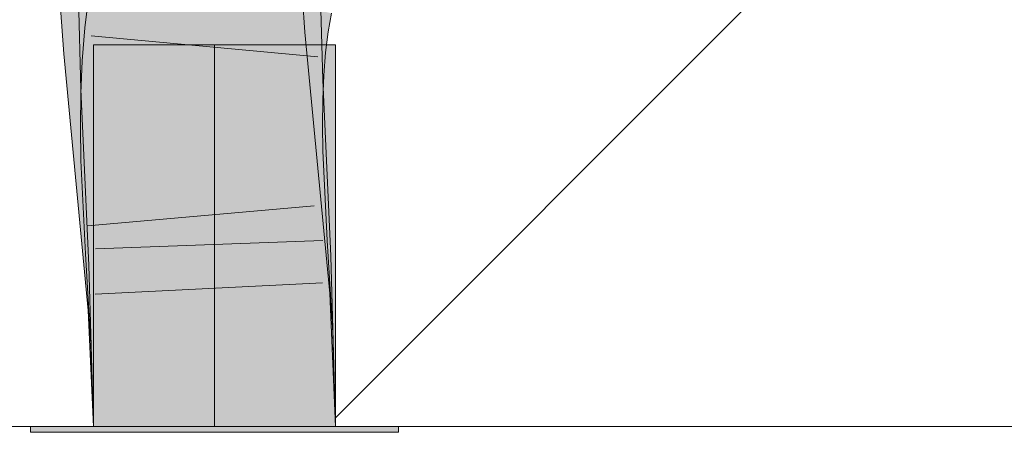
# Model space of a CAD drawing. Extents: x -620 to 3480, y 62 to 1107.
# Tile 157 of 244: x 207.721 to 208.737, y 737.56 to 737.986. Entities that reach past the tile are written whole.
import ezdxf
from ezdxf.lldxf.tags import DXFTag

# ---------------------------------------------------------------- set-up
doc = ezdxf.new("R2010")
doc.units = 0
doc.layers.get('0').update_dxf_attribs({"lineweight": 35})
doc.layers.add('E_Detail_Linie_Text_Bem', color=7, linetype='Continuous', lineweight=13)
for name, color, linetype, lineweight, true_color in [('E_Detail_Wandschraffur', 7, 'Continuous', 5, 0xc0c0c0), ('E_Leerrohr 25-A06G9GVN8I', 7, 'Continuous', 9, 0xff8000), ('E_Leerrohr 25-Shading', 7, 'Continuous', 9, 0xff8000)]:
    doc.layers.add(name, color=color, linetype=linetype, lineweight=lineweight, true_color=true_color)
tags = doc.linetypes.add('fein_strichliert', pattern=[4, 1, -2, 1]).pattern_tags.tags
tags[8:9] = [DXFTag(74, 4), DXFTag(75, 0), DXFTag(340, '0'), DXFTag(46, 0.0), DXFTag(50, 0.0), DXFTag(44, 0.0), DXFTag(45, 0.0)]
tags[6:7] = [DXFTag(74, 4), DXFTag(75, 0), DXFTag(340, '0'), DXFTag(46, 0.0), DXFTag(50, 0.0), DXFTag(44, 0.0), DXFTag(45, 0.0)]
tags[4:5] = [DXFTag(74, 4), DXFTag(75, 0), DXFTag(340, '0'), DXFTag(46, 0.0), DXFTag(50, 0.0), DXFTag(44, 0.0), DXFTag(45, 0.0)]
tags = doc.linetypes.add('STRICHPUNKT2-A06G9GVO8I', pattern=[12.7, 6.35, -3.175, 0, -3.175]).pattern_tags.tags
tags[10:11] = [DXFTag(74, 4), DXFTag(75, 0), DXFTag(340, '0'), DXFTag(46, 0.0), DXFTag(50, 0.0), DXFTag(44, 0.0), DXFTag(45, 0.0)]
tags[8:9] = [DXFTag(74, 4), DXFTag(75, 0), DXFTag(340, '0'), DXFTag(46, 0.0), DXFTag(50, 0.0), DXFTag(44, 0.0), DXFTag(45, 0.0)]
tags[6:7] = [DXFTag(74, 4), DXFTag(75, 0), DXFTag(340, '0'), DXFTag(46, 0.0), DXFTag(50, 0.0), DXFTag(44, 0.0), DXFTag(45, 0.0)]
tags[4:5] = [DXFTag(74, 4), DXFTag(75, 0), DXFTag(340, '0'), DXFTag(46, 0.0), DXFTag(50, 0.0), DXFTag(44, 0.0), DXFTag(45, 0.0)]

# ---------------------------------------------------------------- blocks, each defined once
blk = doc.blocks.new('Shading-A06G9GDR8I', base_point=(183.3344, 736.5506))
at = {"layer": 'E_Leerrohr 25-Shading', "color": 43, "true_color": 0xd7ab7f}
for points in [[(207.8282, 738.0062), (207.792, 738.0118), (207.8241, 737.974), (207.7877, 737.9777)], [(208.0121, 738.0132), (207.9755, 738.011), (208.015, 737.9732), (207.9785, 737.9699)], [(207.9967, 737.9578), (207.9955, 738.0114), (207.996, 737.9579), (207.9946, 738.0114)], [(207.9975, 737.9225), (207.9998, 737.9226), (207.9955, 738.0114), (207.9987, 738.0114)], [(207.9987, 738.0114), (207.9998, 737.9226), (208.0201, 738.0117), (208.0242, 737.9235)], [(208.0201, 738.0117), (208.0228, 737.955), (208.0312, 738.0118), (208.0328, 737.9539)], [(207.8204, 737.9155), (207.8202, 737.9214), (207.7812, 738.0087), (207.8161, 738.0091)], [(207.8168, 737.924), (207.7812, 738.0087), (207.7835, 737.9249)], [(207.8024, 737.954), (207.7991, 738.0001), (207.79, 737.9528), (207.7842, 737.9992)], [(207.8202, 737.9214), (207.8178, 738.0091), (207.8161, 738.0091)], [(208.0086, 738.0002), (208.0068, 738.0005), (208.0038, 737.9791), (208.0029, 737.9792)], [(208.0038, 737.9791), (208.0046, 737.9789), (208.0086, 738.0002), (208.0095, 737.9999)], [(208.0046, 737.9789), (208.0052, 737.9789), (208.0095, 737.9999), (208.01, 737.9998)], [(208.0052, 737.9789), (208.008, 737.9785), (208.01, 737.9998), (208.013, 737.9992)], [(207.7842, 737.9992), (207.7625, 737.9979), (207.79, 737.9528), (207.766, 737.9507)], [(208.013, 737.9992), (208.008, 737.9785), (208.0397, 737.9934), (208.0337, 737.9744)], [(208.0337, 737.9744), (208.0391, 737.9736), (208.0397, 737.9934), (208.0426, 737.9927)], [(208.0038, 737.9791), (208.0029, 737.9792), (208.0001, 737.9559), (208, 737.9559)], [(208.0001, 737.9559), (208.0009, 737.9559), (208.0038, 737.9791), (208.0046, 737.9789)], [(208.0009, 737.9559), (208.0014, 737.9558), (208.0046, 737.9789), (208.0052, 737.9789)], [(207.8224, 737.9524), (207.8241, 737.974), (207.7857, 737.9532), (207.7877, 737.9777)], [(208.015, 737.9732), (207.9785, 737.9699), (208.0278, 737.8402), (207.9913, 737.8367)], [(208.0014, 737.9558), (208.004, 737.9555), (208.0052, 737.9789), (208.008, 737.9785)], [(208.008, 737.9785), (208.004, 737.9555), (208.0337, 737.9744), (208.0291, 737.9529)], [(208.0291, 737.9529), (208.0364, 737.9522), (208.0337, 737.9744), (208.0391, 737.9736)], [(207.79, 737.9528), (207.766, 737.9507), (207.812, 737.8196), (207.7789, 737.8164)], [(207.8215, 737.9415), (207.8224, 737.9524), (207.785, 737.9437), (207.7857, 737.9532)], [(207.8154, 737.8199), (207.8024, 737.954), (207.812, 737.8196), (207.79, 737.9528)], [(207.9975, 737.9225), (207.9967, 737.9578), (207.997, 737.9225), (207.996, 737.9579)], [(208.0009, 737.9559), (208, 737.9559), (207.9983, 737.931), (207.998, 737.931)], [(207.9988, 737.9309), (208.0014, 737.9558), (207.9983, 737.931), (208.0009, 737.9559)], [(207.9988, 737.9309), (208.0012, 737.9308), (208.0014, 737.9558), (208.004, 737.9555)], [(208.004, 737.9555), (208.0012, 737.9308), (208.0291, 737.9529), (208.0259, 737.9293)], [(208.0228, 737.955), (208.0242, 737.9235), (208.0328, 737.9539), (208.0336, 737.924)], [(208.0259, 737.9293), (208.0345, 737.9288), (208.0291, 737.9529), (208.0364, 737.9522)], [(207.8215, 737.9415), (207.785, 737.9437), (207.8202, 737.9089), (207.7836, 737.9099)], [(207.9988, 737.9309), (207.998, 737.931), (207.9973, 737.9045), (207.9969, 737.9045)], [(207.9973, 737.9045), (207.9994, 737.9044), (207.9988, 737.9309), (208.0012, 737.9308)], [(208.0012, 737.9308), (207.9994, 737.9044), (208.0259, 737.9293), (208.0241, 737.9038)], [(208.0241, 737.9038), (208.0335, 737.9036), (208.0259, 737.9293), (208.0345, 737.9288)], [(207.7838, 737.9141), (207.8204, 737.9155), (207.7835, 737.9249), (207.8168, 737.924)], [(207.9975, 737.9225), (207.997, 737.9225), (208.0059, 737.7409), (208.0053, 737.7409)], [(208.0059, 737.7409), (208.0063, 737.7409), (207.9975, 737.9225), (207.9998, 737.9226)], [(207.9998, 737.9226), (208.0063, 737.7409), (208.0242, 737.9235), (208.0384, 737.7421)], [(208.0384, 737.7421), (208.0419, 737.7422), (208.0242, 737.9235), (208.0336, 737.924)], [(207.8202, 737.9089), (207.7836, 737.9099), (207.8199, 737.8762), (207.7833, 737.8761)], [(207.8204, 737.9155), (207.7838, 737.9141), (207.8286, 737.7343), (207.792, 737.733)], [(207.9994, 737.9044), (207.9969, 737.9045), (207.9985, 737.8768), (207.9967, 737.8768)], [(207.9985, 737.8768), (208.0237, 737.8768), (207.9994, 737.9044), (208.0241, 737.9038)], [(208.0237, 737.8768), (208.0333, 737.8769), (208.0241, 737.9038), (208.0335, 737.9036)], [(207.8199, 737.8762), (207.7833, 737.8761), (207.8204, 737.8422), (207.7838, 737.8408)], [(207.9985, 737.8768), (207.9967, 737.8768), (207.9985, 737.8492), (207.9971, 737.8492)], [(208.0336, 737.8506), (208.0333, 737.8769), (207.9985, 737.8492), (207.9985, 737.8768)], [(207.9985, 737.8492), (207.9971, 737.8492), (208.002, 737.7562), (208.0015, 737.7561)], [(208.038, 737.7581), (208.0336, 737.8506), (208.002, 737.7562), (207.9985, 737.8492)], [(207.8204, 737.8422), (207.7838, 737.8408), (207.825, 737.7466), (207.7884, 737.7446)], [(208.0278, 737.8402), (207.9913, 737.8367), (208.0408, 737.7035), (208.0042, 737.7009)], [(207.8279, 737.6885), (207.8202, 737.7692), (207.7789, 737.8164), (207.812, 737.8196)], [(207.8279, 737.6885), (207.7789, 737.8164), (207.7914, 737.6859)], [(207.8202, 737.7692), (207.8154, 737.8199), (207.812, 737.8196)], [(208.0318, 737.7578), (208.0015, 737.7561), (208.0417, 737.6627), (208.0072, 737.6611)], [(208.0438, 737.6628), (208.038, 737.7581), (208.0417, 737.6627), (208.0318, 737.7578)], [(207.825, 737.7466), (207.7884, 737.7446), (207.8307, 737.6529), (207.7941, 737.6512)], [(208.0059, 737.7409), (208.0053, 737.7409), (208.0101, 737.5699)], [(208.0101, 737.5699), (208.0468, 737.5663), (208.0059, 737.7409), (208.0384, 737.7421)], [(208.0468, 737.5663), (208.0419, 737.7422), (208.0384, 737.7421)], [(207.8286, 737.7343), (207.792, 737.733), (207.8334, 737.5663), (207.7968, 737.5663)], [(208.0408, 737.7035), (208.0042, 737.7009), (208.0468, 737.5663), (208.0102, 737.5663)], [(207.8279, 737.6885), (207.7914, 737.6859), (207.8334, 737.5663), (207.7968, 737.5663)], [(208.0468, 737.5663), (208.0417, 737.6627), (208.0102, 737.5663), (208.0072, 737.6611)], [(208.0468, 737.5663), (208.0438, 737.6628), (208.0417, 737.6627)], [(207.8307, 737.6529), (207.7941, 737.6512), (207.8334, 737.5663), (207.7968, 737.5663)], [(208.0468, 737.5663), (208.0101, 737.5699), (208.0102, 737.5663)]]:
    blk.add_solid(points, dxfattribs=at)
at = {"layer": 'E_Leerrohr 25-Shading', "color": 31, "true_color": 0xfabd7f}
for points in [[(207.9755, 738.011), (207.8873, 738.0056), (207.9785, 737.9699), (207.8905, 737.9619)], [(207.9069, 737.9858), (207.9062, 738.0102), (207.9049, 737.986), (207.9041, 738.0102)], [(207.9106, 738.0103), (207.9062, 738.0102), (207.9069, 737.9858)], [(207.9069, 737.9858), (207.9094, 737.9708), (207.9106, 738.0103), (207.9124, 738.0103)], [(207.9094, 737.9708), (207.918, 737.9194), (207.9124, 738.0103), (207.9172, 738.0104)], [(207.918, 737.9194), (207.9311, 737.9199), (207.9172, 738.0104), (207.9328, 738.0106)], [(207.9263, 737.991), (208.0029, 737.9792), (207.9228, 738.0188), (208.0068, 738.0005)], [(207.9311, 737.9199), (207.997, 737.9225), (207.9328, 738.0106), (207.9946, 738.0114)], [(207.8167, 738.0012), (207.7991, 738.0001), (207.8185, 737.9554), (207.8024, 737.954)], [(207.8185, 737.9554), (207.8328, 737.9567), (207.8167, 738.0012), (207.8352, 738.0023)], [(207.8219, 738.0092), (207.8178, 738.0091), (207.8202, 737.9214)], [(207.9016, 737.9949), (207.8282, 738.0062), (207.9012, 737.9661), (207.8241, 737.974)], [(207.8879, 737.998), (207.8352, 738.0023), (207.89, 737.9686), (207.8339, 737.9782)], [(207.8217, 737.9984), (207.8209, 737.9573), (207.8976, 737.9872), (207.8997, 737.9514)], [(207.908, 737.9654), (207.9091, 737.9937), (207.9012, 737.9661), (207.9016, 737.9949)], [(207.908, 737.9654), (207.9113, 737.965), (207.9091, 737.9937), (207.9126, 737.9932)], [(207.9113, 737.965), (207.912, 737.965), (207.9126, 737.9932), (207.9155, 737.9927)], [(207.92, 737.992), (207.9155, 737.9927), (207.9189, 737.9642), (207.912, 737.965)], [(207.9189, 737.9642), (207.9288, 737.9633), (207.92, 737.992), (207.9263, 737.991)], [(207.9288, 737.9633), (208, 737.9559), (207.9263, 737.991), (208.0029, 737.9792)], [(207.9017, 737.9187), (207.9073, 737.9189), (207.8976, 737.9872), (207.9049, 737.9861)], [(207.9049, 737.986), (207.9062, 737.9508), (207.9069, 737.9858), (207.9078, 737.9507)], [(207.9094, 737.9708), (207.9069, 737.9858), (207.9078, 737.9507)], [(207.9012, 737.9661), (207.8241, 737.974), (207.9014, 737.9368), (207.8215, 737.9415)], [(207.8339, 737.9782), (207.8328, 737.9567), (207.89, 737.9686), (207.8905, 737.9619)], [(207.9785, 737.9699), (207.8905, 737.9619), (207.9913, 737.8367), (207.9034, 737.8283)], [(207.9087, 737.919), (207.918, 737.9194), (207.9078, 737.9507), (207.9094, 737.9708)], [(207.8328, 737.9567), (207.8324, 737.9497), (207.8905, 737.9619), (207.8923, 737.9429)], [(207.9075, 737.9364), (207.908, 737.9654), (207.9014, 737.9368), (207.9012, 737.9661)], [(207.9075, 737.9364), (207.9088, 737.9363), (207.908, 737.9654), (207.9093, 737.9653)], [(207.9088, 737.9363), (207.9098, 737.9363), (207.9093, 737.9653), (207.912, 737.965)], [(207.9189, 737.9642), (207.912, 737.965), (207.9183, 737.9357), (207.9098, 737.9363)], [(207.9183, 737.9357), (207.9303, 737.935), (207.9189, 737.9642), (207.9288, 737.9633)], [(207.9303, 737.935), (207.998, 737.931), (207.9288, 737.9633), (208, 737.9559)], [(207.8185, 737.9554), (207.8024, 737.954), (207.8232, 737.8206), (207.8154, 737.8199)], [(207.8185, 737.9554), (207.8212, 737.8793), (207.8328, 737.9567), (207.8276, 737.8795)], [(207.8209, 737.9573), (207.8202, 737.9214), (207.8997, 737.9514), (207.9017, 737.9187)], [(207.8923, 737.9429), (207.8324, 737.9497), (207.8971, 737.8928), (207.8287, 737.8956)], [(207.9062, 737.9508), (207.9073, 737.9189), (207.9078, 737.9507), (207.9087, 737.919)], [(207.9014, 737.9368), (207.8215, 737.9415), (207.9022, 737.9069), (207.8202, 737.9089)], [(207.9076, 737.9067), (207.9075, 737.9364), (207.9022, 737.9069), (207.9014, 737.9368)], [(207.9086, 737.9067), (207.9098, 737.9363), (207.9076, 737.9067), (207.9075, 737.9364)], [(207.9183, 737.9357), (207.9098, 737.9363), (207.9179, 737.9065), (207.9086, 737.9067)], [(207.9179, 737.9065), (207.9312, 737.9061), (207.9183, 737.9357), (207.9303, 737.935)], [(207.9312, 737.9061), (207.9969, 737.9045), (207.9303, 737.935), (207.998, 737.931)], [(207.9017, 737.9187), (207.8202, 737.9214), (207.8204, 737.9155)], [(207.9145, 737.7375), (207.9017, 737.9187), (207.8286, 737.7343), (207.8241, 737.9156)], [(207.9155, 737.7375), (207.9073, 737.9189), (207.9145, 737.7375), (207.9017, 737.9187)], [(207.9169, 737.7376), (207.9087, 737.919), (207.9155, 737.7375), (207.9073, 737.9189)], [(207.918, 737.9194), (207.9087, 737.919), (207.9204, 737.7377), (207.9169, 737.7376)], [(207.9204, 737.7377), (207.9252, 737.7379), (207.918, 737.9194), (207.9311, 737.9199)], [(207.9252, 737.7379), (208.0053, 737.7409), (207.9311, 737.9199), (207.997, 737.9225)], [(207.9022, 737.9069), (207.8202, 737.9089), (207.9035, 737.8765), (207.8199, 737.8762)], [(207.8241, 737.9156), (207.8204, 737.9155), (207.8286, 737.7343)], [(207.9083, 737.8765), (207.9086, 737.9067), (207.9035, 737.8765), (207.9022, 737.9069)], [(207.9969, 737.9045), (207.9086, 737.9067), (207.9967, 737.8768), (207.9083, 737.8765)], [(207.8287, 737.8956), (207.8236, 737.8207), (207.8971, 737.8928), (207.9034, 737.8283)], [(207.8212, 737.8793), (207.8232, 737.8206), (207.8276, 737.8795), (207.8236, 737.8207)], [(207.9035, 737.8765), (207.8199, 737.8762), (207.9052, 737.8455), (207.8204, 737.8422)], [(207.9087, 737.8457), (207.9083, 737.8765), (207.9052, 737.8455), (207.9035, 737.8765)], [(207.9967, 737.8768), (207.9083, 737.8765), (207.9971, 737.8492), (207.9087, 737.8457)], [(207.9971, 737.8492), (207.9087, 737.8457), (208.0015, 737.7561), (207.9132, 737.7513)], [(207.9052, 737.8455), (207.8204, 737.8422), (207.9119, 737.7513), (207.825, 737.7466)], [(207.9913, 737.8367), (207.9034, 737.8283), (208.0042, 737.7009), (207.9161, 737.6947)], [(207.9132, 737.7513), (207.9087, 737.8457), (207.9119, 737.7513), (207.9052, 737.8455)], [(207.9161, 737.6947), (207.9034, 737.8283), (207.8279, 737.6885), (207.8232, 737.8206)], [(207.8234, 737.8167), (207.8232, 737.8206), (207.8202, 737.7692), (207.8154, 737.8199)], [(207.8279, 737.6885), (207.8234, 737.8167), (207.8202, 737.7692)], [(208.0015, 737.7561), (207.9132, 737.7513), (208.0072, 737.6611), (207.919, 737.657)], [(207.9132, 737.7513), (207.825, 737.7466), (207.919, 737.657), (207.8307, 737.6529)], [(207.9218, 737.5663), (207.9155, 737.7375), (207.8334, 737.5663), (207.8286, 737.7343)], [(207.9218, 737.5663), (207.9169, 737.7376), (207.9155, 737.7375)], [(207.9204, 737.7377), (207.9169, 737.7376), (207.9218, 737.5663)], [(207.9218, 737.5663), (207.9252, 737.7379), (207.9204, 737.7377)], [(207.9218, 737.5663), (208.0102, 737.5663), (207.9252, 737.7379), (208.0053, 737.7409)], [(207.9161, 737.6947), (207.8279, 737.6885), (207.9218, 737.5663), (207.8334, 737.5663)], [(208.0042, 737.7009), (207.9161, 737.6947), (208.0102, 737.5663), (207.9218, 737.5663)], [(207.919, 737.657), (207.8307, 737.6529), (207.9218, 737.5663), (207.8334, 737.5663)], [(208.0072, 737.6611), (207.919, 737.657), (208.0102, 737.5663), (207.9218, 737.5663)]]:
    blk.add_solid(points, dxfattribs=at)
at = {"layer": 'E_Leerrohr 25-Shading', "color": 31, "true_color": 0xecb67f}
for points in [[(207.7968, 737.5663), (207.9128, 737.9603), (207.7968, 737.9603)], [(207.7968, 737.5663), (207.9218, 737.5663), (207.9128, 737.9603), (207.9201, 737.695)], [(207.7968, 737.5663), (207.9128, 737.9603), (207.7968, 737.9603)], [(207.7968, 737.5663), (207.9218, 737.5663), (207.9128, 737.9603), (207.9201, 737.695)], [(207.7968, 737.5663), (207.9128, 737.9603), (207.7968, 737.9603)], [(207.7968, 737.5663), (207.9218, 737.5663), (207.9128, 737.9603), (207.9201, 737.695)], [(207.9201, 737.695), (207.9166, 737.9603), (207.9128, 737.9603)], [(207.9201, 737.695), (207.9166, 737.9603), (207.9128, 737.9603)], [(207.9201, 737.695), (207.9166, 737.9603), (207.9128, 737.9603)], [(207.9218, 737.5663), (207.9218, 737.9603), (207.9166, 737.9603)], [(207.9218, 737.5663), (207.9218, 737.9603), (207.9166, 737.9603)], [(207.9218, 737.5663), (207.9218, 737.9603), (207.9166, 737.9603)], [(207.9218, 737.5663), (207.9436, 737.9603), (207.9259, 737.6954)], [(207.9436, 737.9603), (207.9218, 737.5663), (208.0468, 737.5669), (208.0468, 737.5663)], [(207.9218, 737.5663), (207.9436, 737.9603), (207.9259, 737.6954)], [(207.9436, 737.9603), (207.9218, 737.5663), (208.0468, 737.5669), (208.0468, 737.5663)], [(207.9218, 737.5663), (207.9436, 737.9603), (207.9259, 737.6954)], [(207.9436, 737.9603), (207.9218, 737.5663), (208.0468, 737.5669), (208.0468, 737.5663)], [(207.9343, 737.9603), (207.9218, 737.9603), (207.9218, 737.5663)], [(207.9343, 737.9603), (207.9218, 737.9603), (207.9218, 737.5663)], [(207.9343, 737.9603), (207.9218, 737.9603), (207.9218, 737.5663)], [(207.9436, 737.9603), (207.9343, 737.9603), (207.9259, 737.6954)], [(207.9436, 737.9603), (207.9343, 737.9603), (207.9259, 737.6954)], [(207.9436, 737.9603), (207.9343, 737.9603), (207.9259, 737.6954)], [(207.9947, 737.9603), (207.9436, 737.9603), (208.0365, 737.7034), (208.0468, 737.5669)], [(207.9947, 737.9603), (207.9436, 737.9603), (208.0365, 737.7034), (208.0468, 737.5669)], [(207.9947, 737.9603), (207.9436, 737.9603), (208.0365, 737.7034), (208.0468, 737.5669)], [(208.017, 737.9603), (207.9947, 737.9603), (208.0365, 737.7034)], [(208.017, 737.9603), (207.9947, 737.9603), (208.0365, 737.7034)], [(208.017, 737.9603), (207.9947, 737.9603), (208.0365, 737.7034)], [(208.0468, 737.5669), (208.0468, 737.9603), (208.017, 737.9603)], [(208.0468, 737.5669), (208.0468, 737.9603), (208.017, 737.9603)], [(208.0468, 737.5669), (208.0468, 737.9603), (208.017, 737.9603)], [(207.8428, 737.5663), (207.7318, 737.5663), (207.8433, 737.5604), (207.7318, 737.5604)], [(207.8428, 737.5663), (207.7318, 737.5663), (207.8433, 737.5604), (207.7318, 737.5604)], [(207.8428, 737.5663), (207.7318, 737.5663), (207.8433, 737.5604), (207.7318, 737.5604)], [(207.8759, 737.5604), (207.8758, 737.5663), (207.8433, 737.5604), (207.8428, 737.5663)], [(207.8759, 737.5604), (207.8758, 737.5663), (207.8433, 737.5604), (207.8428, 737.5663)], [(207.8759, 737.5604), (207.8758, 737.5663), (207.8433, 737.5604), (207.8428, 737.5663)], [(207.9218, 737.5604), (207.9218, 737.5663), (207.8759, 737.5604), (207.8758, 737.5663)], [(207.9218, 737.5604), (207.9218, 737.5663), (207.8759, 737.5604), (207.8758, 737.5663)], [(207.9218, 737.5604), (207.9218, 737.5663), (207.8759, 737.5604), (207.8758, 737.5663)], [(207.9543, 737.5663), (207.9218, 737.5663), (207.9543, 737.5604), (207.9218, 737.5604)], [(207.9543, 737.5663), (207.9218, 737.5663), (207.9543, 737.5604), (207.9218, 737.5604)], [(207.9543, 737.5663), (207.9218, 737.5663), (207.9543, 737.5604), (207.9218, 737.5604)], [(208.0325, 737.5604), (208.0327, 737.5663), (207.9543, 737.5604), (207.9543, 737.5663)], [(208.0325, 737.5604), (208.0327, 737.5663), (207.9543, 737.5604), (207.9543, 737.5663)], [(208.0325, 737.5604), (208.0327, 737.5663), (207.9543, 737.5604), (207.9543, 737.5663)], [(208.1118, 737.5604), (208.1118, 737.5663), (208.0325, 737.5604), (208.0327, 737.5663)], [(208.1118, 737.5604), (208.1118, 737.5663), (208.0325, 737.5604), (208.0327, 737.5663)], [(208.1118, 737.5604), (208.1118, 737.5663), (208.0325, 737.5604), (208.0327, 737.5663)]]:
    blk.add_solid(points, dxfattribs=at)
blk = doc.blocks.new('Referenz-A06G9GVP8I')
at = {"layer": 'E_Detail_Linie_Text_Bem', "linetype": 'Continuous', "ltscale": 0.13}
blk.add_line((213.2698, 737.5663), (201.4698, 737.5663), dxfattribs=at)
at = {"layer": 'E_Detail_Wandschraffur', "linetype": 'fein_strichliert', "ltscale": 0.13}
blk.add_line((208.0465, 737.5752), (208.6056, 738.1342), dxfattribs=at)
at = {"layer": 'E_Leerrohr 25-A06G9GVN8I', "linetype": 'Continuous', "ltscale": 0.13}
for p, q in [((207.792, 738.0118), (207.7877, 737.9777)), ((208.0121, 738.0132), (208.015, 737.9732)), ((208.0312, 738.0118), (208.0336, 737.9239)), ((207.7812, 738.0086), (207.7838, 737.9141)), ((207.7625, 737.9979), (207.766, 737.9507)), ((208.0426, 737.9928), (208.0391, 737.9736)), ((207.7877, 737.9777), (207.785, 737.9437)), ((207.7945, 737.9694), (208.0285, 737.9476)), ((208.015, 737.9732), (208.0278, 737.8402)), ((208.0391, 737.9736), (208.0364, 737.9522)), ((207.7968, 737.9603), (207.7968, 737.5663)), ((207.87, 737.9603), (207.7968, 737.9603)), ((207.7968, 737.9603), (207.7968, 737.5663)), ((207.87, 737.9603), (207.7968, 737.9603)), ((207.7968, 737.9603), (207.7968, 737.5663)), ((207.87, 737.9603), (207.7968, 737.9603)), ((207.9736, 737.9603), (207.87, 737.9603)), ((207.9736, 737.9603), (207.87, 737.9603)), ((207.9736, 737.9603), (207.87, 737.9603)), ((208.0468, 737.9603), (207.9736, 737.9603)), ((208.0468, 737.9603), (207.9736, 737.9603)), ((208.0468, 737.9603), (207.9736, 737.9603)), ((208.0468, 737.5663), (208.0468, 737.9603)), ((208.0468, 737.5663), (208.0468, 737.9603)), ((208.0468, 737.5663), (208.0468, 737.9603)), ((207.766, 737.9507), (207.7789, 737.8164)), ((208.0364, 737.9522), (208.0345, 737.9288)), ((207.785, 737.9437), (207.7836, 737.9098)), ((208.0345, 737.9288), (208.0335, 737.9036)), ((208.0336, 737.9239), (208.0419, 737.7422)), ((207.7836, 737.9098), (207.7833, 737.8761)), ((207.7838, 737.9141), (207.792, 737.7329)), ((208.0335, 737.9036), (208.0333, 737.8769)), ((207.7833, 737.8761), (207.7838, 737.8407)), ((208.0333, 737.8769), (208.0336, 737.8506)), ((208.0336, 737.8506), (208.038, 737.7581)), ((207.7838, 737.8407), (207.7884, 737.7446)), ((208.0278, 737.8402), (208.0407, 737.7035)), ((207.7789, 737.8164), (207.7914, 737.6859)), ((207.7905, 737.7734), (208.0247, 737.7939)), ((207.7988, 737.7496), (208.0336, 737.7584)), ((208.038, 737.7581), (208.0438, 737.6628)), ((207.7884, 737.7446), (207.7941, 737.6512)), ((208.0419, 737.7422), (208.0468, 737.5663)), ((207.792, 737.7329), (207.7968, 737.5663)), ((207.7985, 737.7028), (208.0332, 737.7147)), ((208.0407, 737.7035), (208.0468, 737.5663)), ((207.7914, 737.6859), (207.7968, 737.5663)), ((208.0438, 737.6628), (208.0468, 737.5663)), ((207.7941, 737.6512), (207.7968, 737.5663)), ((207.7318, 737.5663), (207.7318, 737.5603)), ((207.8431, 737.5663), (207.7318, 737.5663)), ((207.7318, 737.5663), (207.7318, 737.5603)), ((207.8431, 737.5663), (207.7318, 737.5663)), ((207.7318, 737.5663), (207.7318, 737.5603)), ((207.8431, 737.5663), (207.7318, 737.5663)), ((207.87, 737.5663), (207.7968, 737.5663)), ((207.7968, 737.5663), (208.0468, 737.5663)), ((207.87, 737.5663), (207.7968, 737.5663)), ((207.7968, 737.5663), (208.0468, 737.5663)), ((207.87, 737.5663), (207.7968, 737.5663)), ((207.7968, 737.5663), (208.0468, 737.5663)), ((208.0005, 737.5663), (207.8431, 737.5663)), ((208.0005, 737.5663), (207.8431, 737.5663)), ((208.0005, 737.5663), (207.8431, 737.5663)), ((207.9736, 737.5663), (207.87, 737.5663)), ((207.9736, 737.5663), (207.87, 737.5663)), ((207.9736, 737.5663), (207.87, 737.5663)), ((208.0468, 737.5663), (207.9736, 737.5663)), ((208.0468, 737.5663), (207.9736, 737.5663)), ((208.0468, 737.5663), (207.9736, 737.5663)), ((208.1118, 737.5663), (208.0005, 737.5663)), ((208.1118, 737.5663), (208.0005, 737.5663)), ((208.1118, 737.5663), (208.0005, 737.5663)), ((208.1118, 737.5603), (208.1118, 737.5663)), ((208.1118, 737.5603), (208.1118, 737.5663)), ((208.1118, 737.5603), (208.1118, 737.5663)), ((207.8431, 737.5603), (207.7318, 737.5603)), ((207.8431, 737.5603), (207.7318, 737.5603)), ((207.8431, 737.5603), (207.7318, 737.5603)), ((208.0005, 737.5603), (207.8431, 737.5603)), ((208.0005, 737.5603), (207.8431, 737.5603)), ((208.0005, 737.5603), (207.8431, 737.5603)), ((208.1118, 737.5603), (208.0005, 737.5603)), ((208.1118, 737.5603), (208.0005, 737.5603)), ((208.1118, 737.5603), (208.0005, 737.5603))]:
    blk.add_line(p, q, dxfattribs=at)
at = {"layer": 'E_Leerrohr 25-A06G9GVN8I', "linetype": 'STRICHPUNKT2-A06G9GVO8I', "lineweight": 5, "ltscale": 0.13}
blk.add_line((207.9218, 737.5663), (207.9218, 737.9603), dxfattribs=at)
blk.add_line((207.9218, 737.5663), (207.9218, 737.9603), dxfattribs=at)
blk.add_line((207.9218, 737.5663), (207.9218, 737.9603), dxfattribs=at)

msp = doc.modelspace()

# ---------------------------------------------------------------- block references
at = {"color": 8, "lineweight": 25, "ltscale": 0.25, "true_color": 0x808080}
msp.add_blockref('Referenz-A06G9GVP8I', (0, 0), dxfattribs=at)
msp.add_blockref('Shading-A06G9GDR8I', (183.3344, 736.5506))

doc.saveas('drawing.dxf')
